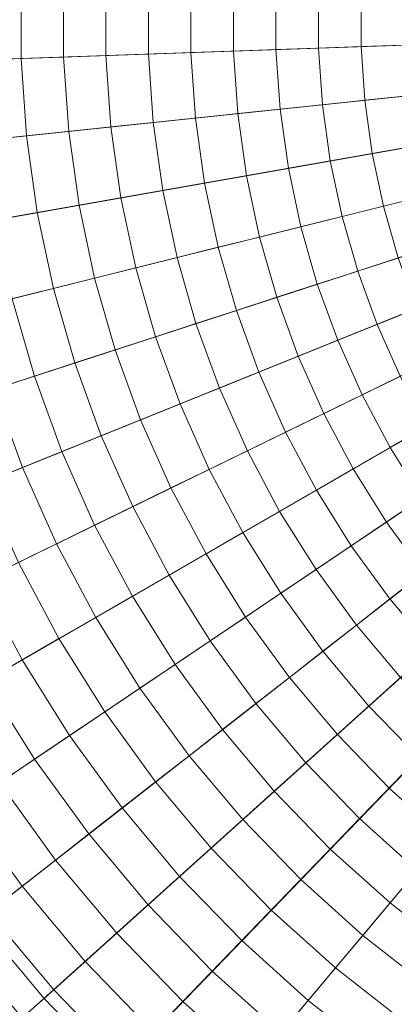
# Model space of a CAD drawing. Header units: centimetres. Extents: x -3.01 to 4.18, y -6.48 to 0.72.
# Tile 212 of 256: x -0.17 to 0.08, y -3.55 to -2.88. Entities that reach past the tile are written whole.
import ezdxf

# ---------------------------------------------------------------- set-up
doc = ezdxf.new("R2010")
doc.units = ezdxf.units.CM
doc.header["$LTSCALE"] = 2.54
doc.layers.add('Lucido design-1', color=7, linetype='Continuous')

# ---------------------------------------------------------------- blocks, each defined once
blk = doc.blocks.new('Gruppo-1')
at = {"color": 142, "linetype": 'Continuous', "lineweight": 9}
for points in [[(-0.41246, -2.84602, -14.60843), (-0.41246, -2.91578, -14.60843), (0.58636, -2.8809, -14.60843), (-0.41246, -2.84602, -14.60843)], [(0.58636, -2.8809, -13.70118), (-0.41246, -2.91578, -13.70118), (-0.41246, -2.84602, -13.70118), (0.58636, -2.8809, -13.70118)], [(-0.41246, -2.91578, -14.60843), (-0.4076, -2.98537, -14.60843), (0.58636, -2.8809, -14.60843), (-0.41246, -2.91578, -14.60843)], [(0.58636, -2.8809, -13.70118), (-0.4076, -2.98537, -13.70118), (-0.41246, -2.91578, -13.70118), (0.58636, -2.8809, -13.70118)], [(-0.4076, -2.98537, -14.60843), (-0.39789, -3.05445, -14.60843), (0.58636, -2.8809, -14.60843), (-0.4076, -2.98537, -14.60843)], [(0.58636, -2.8809, -13.70118), (-0.39789, -3.05445, -13.70118), (-0.4076, -2.98537, -13.70118), (0.58636, -2.8809, -13.70118)], [(-0.39789, -3.05445, -14.60843), (-0.38339, -3.12268, -14.60843), (0.58636, -2.8809, -14.60843), (-0.39789, -3.05445, -14.60843)], [(0.58636, -2.8809, -13.70118), (-0.38339, -3.12268, -13.70118), (-0.39789, -3.05445, -13.70118), (0.58636, -2.8809, -13.70118)], [(-0.38339, -3.12268, -14.60843), (-0.36416, -3.18974, -14.60843), (0.58636, -2.8809, -14.60843), (-0.38339, -3.12268, -14.60843)], [(0.58636, -2.8809, -13.70118), (-0.36416, -3.18974, -13.70118), (-0.38339, -3.12268, -13.70118), (0.58636, -2.8809, -13.70118)], [(-0.36416, -3.18974, -14.60843), (-0.3403, -3.25529, -14.60843), (0.58636, -2.8809, -14.60843), (-0.36416, -3.18974, -14.60843)], [(0.58636, -2.8809, -13.70118), (-0.3403, -3.25529, -13.70118), (-0.36416, -3.18974, -13.70118), (0.58636, -2.8809, -13.70118)], [(-0.3403, -3.25529, -14.60843), (-0.31193, -3.31902, -14.60843), (0.58636, -2.8809, -14.60843), (-0.3403, -3.25529, -14.60843)], [(0.58636, -2.8809, -13.70118), (-0.31193, -3.31902, -13.70118), (-0.3403, -3.25529, -13.70118), (0.58636, -2.8809, -13.70118)], [(-0.31193, -3.31902, -14.60843), (-0.27917, -3.38062, -14.60843), (0.58636, -2.8809, -14.60843), (-0.31193, -3.31902, -14.60843)], [(0.58636, -2.8809, -13.70118), (-0.27917, -3.38062, -13.70118), (-0.31193, -3.31902, -13.70118), (0.58636, -2.8809, -13.70118)], [(-0.27917, -3.38062, -14.60843), (-0.24221, -3.43978, -14.60843), (0.58636, -2.8809, -14.60843), (-0.27917, -3.38062, -14.60843)], [(0.58636, -2.8809, -13.70118), (-0.24221, -3.43978, -13.70118), (-0.27917, -3.38062, -13.70118), (0.58636, -2.8809, -13.70118)], [(-0.24221, -3.43978, -14.60843), (-0.2012, -3.49621, -14.60843), (0.58636, -2.8809, -14.60843), (-0.24221, -3.43978, -14.60843)], [(0.58636, -2.8809, -13.70118), (-0.2012, -3.49621, -13.70118), (-0.24221, -3.43978, -13.70118), (0.58636, -2.8809, -13.70118)], [(-0.2012, -3.49621, -14.60843), (-0.15636, -3.54965, -14.60843), (0.58636, -2.8809, -14.60843), (-0.2012, -3.49621, -14.60843)], [(0.58636, -2.8809, -13.70118), (-0.15636, -3.54965, -13.70118), (-0.2012, -3.49621, -13.70118), (0.58636, -2.8809, -13.70118)], [(-0.15636, -3.54965, -14.60843), (-0.1079, -3.59983, -14.60843), (0.58636, -2.8809, -14.60843), (-0.15636, -3.54965, -14.60843)], [(0.58636, -2.8809, -13.70118), (-0.1079, -3.59983, -13.70118), (-0.15636, -3.54965, -13.70118), (0.58636, -2.8809, -13.70118)], [(-0.1079, -3.59983, -14.60843), (-0.05606, -3.64651, -14.60843), (0.58636, -2.8809, -14.60843), (-0.1079, -3.59983, -14.60843)], [(0.58636, -2.8809, -13.70118), (-0.05606, -3.64651, -13.70118), (-0.1079, -3.59983, -13.70118), (0.58636, -2.8809, -13.70118)], [(-0.05606, -3.64651, -14.60843), (-0.00109, -3.68946, -14.60843), (0.58636, -2.8809, -14.60843), (-0.05606, -3.64651, -14.60843)], [(0.58636, -2.8809, -13.70118), (-0.00109, -3.68946, -13.70118), (-0.05606, -3.64651, -13.70118), (0.58636, -2.8809, -13.70118)], [(-0.2012, -3.49621, -13.70118), (-0.15636, -3.54965, -13.70118), (-0.15636, -3.54965, -14.60843), (-0.2012, -3.49621, -14.60843), (-0.2012, -3.49621, -13.70118)], [(-0.15636, -3.54965, -13.70118), (-0.1079, -3.59983, -13.70118), (-0.1079, -3.59983, -14.60843), (-0.15636, -3.54965, -14.60843), (-0.15636, -3.54965, -13.70118)]]:
    blk.add_polyline3d(points, dxfattribs=at)
for points in [[(-3.01007, -2.75531, -13.70234), (-3.01007, -3.00649, -13.70234), (0.5842, -2.88097, -13.70234), (0.5842, -2.88082, -13.70234)], [(-0.17207, -2.85441, -12.64122), (-0.17207, -2.90738, -12.64122), (-0.20104, -2.90839, -12.64447), (-0.20104, -2.8534, -12.64447)], [(-0.14308, -2.85543, -12.63807), (-0.14308, -2.90637, -12.63807), (-0.17207, -2.90738, -12.64122), (-0.17207, -2.85441, -12.64122)], [(-0.11408, -2.85644, -12.63502), (-0.11408, -2.90536, -12.63502), (-0.14308, -2.90637, -12.63807), (-0.14308, -2.85543, -12.63807)], [(-0.08507, -2.85745, -12.63207), (-0.08507, -2.90435, -12.63207), (-0.11408, -2.90536, -12.63502), (-0.11408, -2.85644, -12.63502)], [(-0.05605, -2.85846, -12.62922), (-0.05605, -2.90333, -12.62922), (-0.08507, -2.90435, -12.63207), (-0.08507, -2.85745, -12.63207)], [(-0.02702, -2.85948, -12.62648), (-0.02702, -2.90232, -12.62648), (-0.05605, -2.90333, -12.62922), (-0.05605, -2.85846, -12.62922)], [(0.00201, -2.86049, -12.62383), (0.00201, -2.9013, -12.62383), (-0.02702, -2.90232, -12.62648), (-0.02702, -2.85948, -12.62648)], [(0.03106, -2.86151, -12.62129), (0.03106, -2.90029, -12.62129), (0.00201, -2.9013, -12.62383), (0.00201, -2.86049, -12.62383)], [(0.06012, -2.86252, -12.61884), (0.06012, -2.89927, -12.61884), (0.03106, -2.90029, -12.62129), (0.03106, -2.86151, -12.62129)], [(0.08918, -2.86354, -12.6165), (0.08918, -2.89826, -12.6165), (0.06012, -2.89927, -12.61884), (0.06012, -2.86252, -12.61884)], [(-3.01007, -3.00649, -13.70234), (-2.99255, -3.25706, -13.70234), (0.58421, -2.88112, -13.70234), (0.5842, -2.88097, -13.70234)], [(-2.99255, -3.25706, -13.70234), (-2.95759, -3.50579, -13.70234), (0.58423, -2.88127, -13.70234), (0.58421, -2.88112, -13.70234)], [(-2.95759, -3.50579, -13.70234), (-2.90537, -3.75148, -13.70234), (0.58426, -2.88142, -13.70234), (0.58423, -2.88127, -13.70234)], [(-2.90537, -3.75148, -13.70234), (-2.83614, -3.99293, -13.70234), (0.58431, -2.88157, -13.70234), (0.58426, -2.88142, -13.70234)], [(-2.83614, -3.99293, -13.70234), (-2.75023, -4.22897, -13.70234), (0.58436, -2.88171, -13.70234), (0.58431, -2.88157, -13.70234)], [(-2.75023, -4.22897, -13.70234), (-2.64806, -4.45843, -13.70234), (0.58442, -2.88185, -13.70234), (0.58436, -2.88171, -13.70234)], [(-2.64806, -4.45843, -13.70234), (-2.53014, -4.68021, -13.70234), (0.58449, -2.88198, -13.70234), (0.58442, -2.88185, -13.70234)], [(-2.53014, -4.68021, -13.70234), (-2.39704, -4.89322, -13.70234), (0.58457, -2.88211, -13.70234), (0.58449, -2.88198, -13.70234)], [(-2.39704, -4.89322, -13.70234), (-2.24939, -5.09643, -13.70234), (0.58466, -2.88223, -13.70234), (0.58457, -2.88211, -13.70234)], [(-2.24939, -5.09643, -13.70234), (-2.08794, -5.28885, -13.70234), (0.58475, -2.88234, -13.70234), (0.58466, -2.88223, -13.70234)], [(-2.08794, -5.28885, -13.70234), (-1.91345, -5.46953, -13.70234), (0.58486, -2.88245, -13.70234), (0.58475, -2.88234, -13.70234)], [(-1.91345, -5.46953, -13.70234), (-1.72679, -5.63761, -13.70234), (0.58497, -2.88255, -13.70234), (0.58486, -2.88245, -13.70234)], [(-1.72679, -5.63761, -13.70234), (-1.52886, -5.79225, -13.70234), (0.58509, -2.88265, -13.70234), (0.58497, -2.88255, -13.70234)], [(-1.52886, -5.79225, -13.70234), (-1.32062, -5.93271, -13.70234), (0.58522, -2.88273, -13.70234), (0.58509, -2.88265, -13.70234)], [(-1.32062, -5.93271, -13.70234), (-1.10309, -6.0583, -13.70234), (0.58535, -2.88281, -13.70234), (0.58522, -2.88273, -13.70234)], [(-1.10309, -6.0583, -13.70234), (-0.87733, -6.16841, -13.70234), (0.58548, -2.88287, -13.70234), (0.58535, -2.88281, -13.70234)], [(-0.87733, -6.16841, -13.70234), (-0.64444, -6.2625, -13.70234), (0.58562, -2.88293, -13.70234), (0.58548, -2.88287, -13.70234)], [(-0.64444, -6.2625, -13.70234), (-0.40555, -6.34012, -13.70234), (0.58577, -2.88298, -13.70234), (0.58562, -2.88293, -13.70234)], [(-0.40555, -6.34012, -13.70234), (-0.16184, -6.40089, -13.70234), (0.58591, -2.88301, -13.70234), (0.58577, -2.88298, -13.70234)], [(-0.16184, -6.40089, -13.70234), (0.08553, -6.4445, -13.70234), (0.58606, -2.88304, -13.70234), (0.58591, -2.88301, -13.70234)], [(0.06012, -2.89927, -12.61884), (0.06268, -2.93594, -12.61884), (0.03377, -2.93898, -12.62129), (0.03106, -2.90029, -12.62129)], [(0.08918, -2.89826, -12.6165), (0.0916, -2.9329, -12.6165), (0.06268, -2.93594, -12.61884), (0.06012, -2.89927, -12.61884)], [(-0.14308, -2.90637, -12.63807), (-0.13953, -2.95719, -12.63807), (-0.16837, -2.96022, -12.64122), (-0.17207, -2.90738, -12.64122)], [(-0.11408, -2.90536, -12.63502), (-0.11067, -2.95416, -12.63502), (-0.13953, -2.95719, -12.63807), (-0.14308, -2.90637, -12.63807)], [(-0.08507, -2.90435, -12.63207), (-0.0818, -2.95112, -12.63207), (-0.11067, -2.95416, -12.63502), (-0.11408, -2.90536, -12.63502)], [(-0.05605, -2.90333, -12.62922), (-0.05292, -2.94809, -12.62922), (-0.0818, -2.95112, -12.63207), (-0.08507, -2.90435, -12.63207)], [(-0.02702, -2.90232, -12.62648), (-0.02404, -2.94505, -12.62648), (-0.05292, -2.94809, -12.62922), (-0.05605, -2.90333, -12.62922)], [(0.00201, -2.9013, -12.62383), (0.00486, -2.94202, -12.62383), (-0.02404, -2.94505, -12.62648), (-0.02702, -2.90232, -12.62648)], [(0.03106, -2.90029, -12.62129), (0.03377, -2.93898, -12.62129), (0.00486, -2.94202, -12.62383), (0.00201, -2.9013, -12.62383)], [(-0.17207, -2.90738, -12.64122), (-0.16837, -2.96022, -12.64122), (-0.19721, -2.96325, -12.64447), (-0.20104, -2.90839, -12.64447)], [(0.0916, -2.9329, -12.6165), (0.09644, -2.96729, -12.6165), (0.0678, -2.97234, -12.61884), (0.06268, -2.93594, -12.61884)], [(0.03377, -2.93898, -12.62129), (0.03916, -2.97738, -12.62129), (0.01054, -2.98243, -12.62383), (0.00486, -2.94202, -12.62383)], [(0.06268, -2.93594, -12.61884), (0.0678, -2.97234, -12.61884), (0.03916, -2.97738, -12.62129), (0.03377, -2.93898, -12.62129)], [(-0.02404, -2.94505, -12.62648), (-0.01807, -2.98748, -12.62648), (-0.04668, -2.99252, -12.62922), (-0.05292, -2.94809, -12.62922)], [(0.00486, -2.94202, -12.62383), (0.01054, -2.98243, -12.62383), (-0.01807, -2.98748, -12.62648), (-0.02404, -2.94505, -12.62648)], [(-0.0818, -2.95112, -12.63207), (-0.07527, -2.99756, -12.63207), (-0.10386, -3.0026, -12.63502), (-0.11067, -2.95416, -12.63502)], [(-0.05292, -2.94809, -12.62922), (-0.04668, -2.99252, -12.62922), (-0.07527, -2.99756, -12.63207), (-0.0818, -2.95112, -12.63207)], [(-0.16837, -2.96022, -12.64122), (-0.161, -3.01268, -12.64122), (-0.18955, -3.01771, -12.64447), (-0.19721, -2.96325, -12.64447)], [(-0.13953, -2.95719, -12.63807), (-0.13243, -3.00764, -12.63807), (-0.161, -3.01268, -12.64122), (-0.16837, -2.96022, -12.64122)], [(-0.11067, -2.95416, -12.63502), (-0.10386, -3.0026, -12.63502), (-0.13243, -3.00764, -12.63807), (-0.13953, -2.95719, -12.63807)], [(0.0678, -2.97234, -12.61884), (0.07544, -3.00829, -12.61884), (0.04723, -3.01532, -12.62129), (0.03916, -2.97738, -12.62129)], [(0.09644, -2.96729, -12.6165), (0.10366, -3.00125, -12.6165), (0.07544, -3.00829, -12.61884), (0.0678, -2.97234, -12.61884)], [(0.03916, -2.97738, -12.62129), (0.04723, -3.01532, -12.62129), (0.01903, -3.02235, -12.62383), (0.01054, -2.98243, -12.62383)], [(0.01054, -2.98243, -12.62383), (0.01903, -3.02235, -12.62383), (-0.00917, -3.02938, -12.62648), (-0.01807, -2.98748, -12.62648)], [(-0.04668, -2.99252, -12.62922), (-0.03735, -3.03641, -12.62922), (-0.06552, -3.04343, -12.63207), (-0.07527, -2.99756, -12.63207)], [(-0.01807, -2.98748, -12.62648), (-0.00917, -3.02938, -12.62648), (-0.03735, -3.03641, -12.62922), (-0.04668, -2.99252, -12.62922)], [(-0.07527, -2.99756, -12.63207), (-0.06552, -3.04343, -12.63207), (-0.09369, -3.05045, -12.63502), (-0.10386, -3.0026, -12.63502)], [(-0.10386, -3.0026, -12.63502), (-0.09369, -3.05045, -12.63502), (-0.12184, -3.05747, -12.63807), (-0.13243, -3.00764, -12.63807)], [(0.10366, -3.00125, -12.6165), (0.11323, -3.03463, -12.6165), (0.08557, -3.04362, -12.61884), (0.07544, -3.00829, -12.61884)], [(-0.161, -3.01268, -12.64122), (-0.14999, -3.06449, -12.64122), (-0.17812, -3.0715, -12.64447), (-0.18955, -3.01771, -12.64447)], [(-0.13243, -3.00764, -12.63807), (-0.12184, -3.05747, -12.63807), (-0.14999, -3.06449, -12.64122), (-0.161, -3.01268, -12.64122)], [(0.07544, -3.00829, -12.61884), (0.08557, -3.04362, -12.61884), (0.05792, -3.0526, -12.62129), (0.04723, -3.01532, -12.62129)], [(0.04723, -3.01532, -12.62129), (0.05792, -3.0526, -12.62129), (0.03028, -3.06158, -12.62383), (0.01903, -3.02235, -12.62383)], [(0.01903, -3.02235, -12.62383), (0.03028, -3.06158, -12.62383), (0.00264, -3.07056, -12.62648), (-0.00917, -3.02938, -12.62648)], [(-0.00917, -3.02938, -12.62648), (0.00264, -3.07056, -12.62648), (-0.02498, -3.07954, -12.62922), (-0.03735, -3.03641, -12.62922)], [(-0.03735, -3.03641, -12.62922), (-0.02498, -3.07954, -12.62922), (-0.0526, -3.08851, -12.63207), (-0.06552, -3.04343, -12.63207)], [(-0.06552, -3.04343, -12.63207), (-0.0526, -3.08851, -12.63207), (-0.0802, -3.09748, -12.63502), (-0.09369, -3.05045, -12.63502)], [(0.08557, -3.04362, -12.61884), (0.09814, -3.07815, -12.61884), (0.07118, -3.08904, -12.62129), (0.05792, -3.0526, -12.62129)], [(-0.09369, -3.05045, -12.63502), (-0.0802, -3.09748, -12.63502), (-0.1078, -3.10644, -12.63807), (-0.12184, -3.05747, -12.63807)], [(0.05792, -3.0526, -12.62129), (0.07118, -3.08904, -12.62129), (0.04423, -3.09993, -12.62383), (0.03028, -3.06158, -12.62383)], [(-0.12184, -3.05747, -12.63807), (-0.1078, -3.10644, -12.63807), (-0.13539, -3.11541, -12.64122), (-0.14999, -3.06449, -12.64122)], [(-0.14999, -3.06449, -12.64122), (-0.13539, -3.11541, -12.64122), (-0.16296, -3.12437, -12.64447), (-0.17812, -3.0715, -12.64447)], [(0.03028, -3.06158, -12.62383), (0.04423, -3.09993, -12.62383), (0.01729, -3.11082, -12.62648), (0.00264, -3.07056, -12.62648)], [(-0.17812, -3.0715, -12.64447), (-0.16296, -3.12437, -12.64447), (-0.19053, -3.13332, -12.64782), (-0.20624, -3.07852, -12.64782)], [(0.00264, -3.07056, -12.62648), (0.01729, -3.11082, -12.62648), (-0.00964, -3.1217, -12.62922), (-0.02498, -3.07954, -12.62922)], [(-0.02498, -3.07954, -12.62922), (-0.00964, -3.1217, -12.62922), (-0.03656, -3.13257, -12.63207), (-0.0526, -3.08851, -12.63207)], [(0.09814, -3.07815, -12.61884), (0.11309, -3.11173, -12.61884), (0.08696, -3.12447, -12.62129), (0.07118, -3.08904, -12.62129)], [(-0.0526, -3.08851, -12.63207), (-0.03656, -3.13257, -12.63207), (-0.06347, -3.14345, -12.63502), (-0.0802, -3.09748, -12.63502)], [(0.07118, -3.08904, -12.62129), (0.08696, -3.12447, -12.62129), (0.06083, -3.13721, -12.62383), (0.04423, -3.09993, -12.62383)], [(-0.0802, -3.09748, -12.63502), (-0.06347, -3.14345, -12.63502), (-0.09038, -3.15432, -12.63807), (-0.1078, -3.10644, -12.63807)], [(0.04423, -3.09993, -12.62383), (0.06083, -3.13721, -12.62383), (0.03472, -3.14995, -12.62648), (0.01729, -3.11082, -12.62648)], [(-0.1078, -3.10644, -12.63807), (-0.09038, -3.15432, -12.63807), (-0.11727, -3.16518, -12.64122), (-0.13539, -3.11541, -12.64122)], [(0.01729, -3.11082, -12.62648), (0.03472, -3.14995, -12.62648), (0.00861, -3.16269, -12.62922), (-0.00964, -3.1217, -12.62922)], [(-0.13539, -3.11541, -12.64122), (-0.11727, -3.16518, -12.64122), (-0.14415, -3.17604, -12.64447), (-0.16296, -3.12437, -12.64447)], [(-0.00964, -3.1217, -12.62922), (0.00861, -3.16269, -12.62922), (-0.01749, -3.17541, -12.63207), (-0.03656, -3.13257, -12.63207)], [(-0.16296, -3.12437, -12.64447), (-0.14415, -3.17604, -12.64447), (-0.17103, -3.1869, -12.64782), (-0.19053, -3.13332, -12.64782)], [(0.08696, -3.12447, -12.62129), (0.10516, -3.15872, -12.62129), (0.07999, -3.17325, -12.62383), (0.06083, -3.13721, -12.62383)], [(-0.19053, -3.13332, -12.64782), (-0.17103, -3.1869, -12.64782), (-0.19789, -3.19775, -12.65127), (-0.21808, -3.14228, -12.65127)], [(-0.03656, -3.13257, -12.63207), (-0.01749, -3.17541, -12.63207), (-0.04358, -3.18814, -12.63502), (-0.06347, -3.14345, -12.63502)], [(0.06083, -3.13721, -12.62383), (0.07999, -3.17325, -12.62383), (0.05483, -3.18778, -12.62648), (0.03472, -3.14995, -12.62648)], [(-0.06347, -3.14345, -12.63502), (-0.04358, -3.18814, -12.63502), (-0.06965, -3.20086, -12.63807), (-0.09038, -3.15432, -12.63807)], [(-0.09038, -3.15432, -12.63807), (-0.06965, -3.20086, -12.63807), (-0.09572, -3.21357, -12.64122), (-0.11727, -3.16518, -12.64122)], [(0.03472, -3.14995, -12.62648), (0.05483, -3.18778, -12.62648), (0.02968, -3.2023, -12.62922), (0.00861, -3.16269, -12.62922)], [(0.10516, -3.15872, -12.62129), (0.12572, -3.19161, -12.62129), (0.10162, -3.20786, -12.62383), (0.07999, -3.17325, -12.62383)], [(-0.11727, -3.16518, -12.64122), (-0.09572, -3.21357, -12.64122), (-0.12178, -3.22628, -12.64447), (-0.14415, -3.17604, -12.64447)], [(0.00861, -3.16269, -12.62922), (0.02968, -3.2023, -12.62922), (0.00453, -3.21682, -12.63207), (-0.01749, -3.17541, -12.63207)], [(-0.01749, -3.17541, -12.63207), (0.00453, -3.21682, -12.63207), (-0.02061, -3.23133, -12.63502), (-0.04358, -3.18814, -12.63502)], [(0.07999, -3.17325, -12.62383), (0.10162, -3.20786, -12.62383), (0.07753, -3.22411, -12.62648), (0.05483, -3.18778, -12.62648)], [(-0.14415, -3.17604, -12.64447), (-0.12178, -3.22628, -12.64447), (-0.14783, -3.23899, -12.64782), (-0.17103, -3.1869, -12.64782)], [(-0.17103, -3.1869, -12.64782), (-0.14783, -3.23899, -12.64782), (-0.17387, -3.25169, -12.65127), (-0.19789, -3.19775, -12.65127)], [(-0.04358, -3.18814, -12.63502), (-0.02061, -3.23133, -12.63502), (-0.04574, -3.24584, -12.63807), (-0.06965, -3.20086, -12.63807)], [(0.05483, -3.18778, -12.62648), (0.07753, -3.22411, -12.62648), (0.05345, -3.24035, -12.62922), (0.02968, -3.2023, -12.62922)], [(-0.06965, -3.20086, -12.63807), (-0.04574, -3.24584, -12.63807), (-0.07086, -3.26034, -12.64122), (-0.09572, -3.21357, -12.64122)], [(0.02968, -3.2023, -12.62922), (0.05345, -3.24035, -12.62922), (0.02938, -3.25659, -12.63207), (0.00453, -3.21682, -12.63207)], [(0.10162, -3.20786, -12.62383), (0.12561, -3.24088, -12.62383), (0.10271, -3.25877, -12.62648), (0.07753, -3.22411, -12.62648)], [(-0.09572, -3.21357, -12.64122), (-0.07086, -3.26034, -12.64122), (-0.09597, -3.27484, -12.64447), (-0.12178, -3.22628, -12.64447)], [(0.00453, -3.21682, -12.63207), (0.02938, -3.25659, -12.63207), (0.00531, -3.27282, -12.63502), (-0.02061, -3.23133, -12.63502)], [(-0.12178, -3.22628, -12.64447), (-0.09597, -3.27484, -12.64447), (-0.12107, -3.28933, -12.64782), (-0.14783, -3.23899, -12.64782)], [(0.07753, -3.22411, -12.62648), (0.10271, -3.25877, -12.62648), (0.07982, -3.27665, -12.62922), (0.05345, -3.24035, -12.62922)], [(-0.02061, -3.23133, -12.63502), (0.00531, -3.27282, -12.63502), (-0.01874, -3.28904, -12.63807), (-0.04574, -3.24584, -12.63807)], [(-0.14783, -3.23899, -12.64782), (-0.12107, -3.28933, -12.64782), (-0.14616, -3.30382, -12.65127), (-0.17387, -3.25169, -12.65127)], [(0.05345, -3.24035, -12.62922), (0.07982, -3.27665, -12.62922), (0.05694, -3.29453, -12.63207), (0.02938, -3.25659, -12.63207)], [(-0.04574, -3.24584, -12.63807), (-0.01874, -3.28904, -12.63807), (-0.04279, -3.30526, -12.64122), (-0.07086, -3.26034, -12.64122)], [(-0.17387, -3.25169, -12.65127), (-0.14616, -3.30382, -12.65127), (-0.17124, -3.3183, -12.65482), (-0.1999, -3.26438, -12.65482)], [(-0.07086, -3.26034, -12.64122), (-0.04279, -3.30526, -12.64122), (-0.06682, -3.32148, -12.64447), (-0.09597, -3.27484, -12.64447)], [(0.02938, -3.25659, -12.63207), (0.05694, -3.29453, -12.63207), (0.03407, -3.3124, -12.63502), (0.00531, -3.27282, -12.63502)], [(0.10271, -3.25877, -12.62648), (0.13025, -3.29158, -12.62648), (0.10866, -3.31102, -12.62922), (0.07982, -3.27665, -12.62922)], [(-0.1999, -3.26438, -12.65482), (-0.17124, -3.3183, -12.65482), (-0.1963, -3.33277, -12.65847), (-0.22592, -3.27707, -12.65847)], [(-0.09597, -3.27484, -12.64447), (-0.06682, -3.32148, -12.64447), (-0.09085, -3.33768, -12.64782), (-0.12107, -3.28933, -12.64782)], [(0.00531, -3.27282, -12.63502), (0.03407, -3.3124, -12.63502), (0.0112, -3.33026, -12.63807), (-0.01874, -3.28904, -12.63807)], [(0.07982, -3.27665, -12.62922), (0.10866, -3.31102, -12.62922), (0.08709, -3.33045, -12.63207), (0.05694, -3.29453, -12.63207)], [(-0.12107, -3.28933, -12.64782), (-0.09085, -3.33768, -12.64782), (-0.11487, -3.35389, -12.65127), (-0.14616, -3.30382, -12.65127)], [(-0.01874, -3.28904, -12.63807), (0.0112, -3.33026, -12.63807), (-0.01165, -3.34812, -12.64122), (-0.04279, -3.30526, -12.64122)], [(0.05694, -3.29453, -12.63207), (0.08709, -3.33045, -12.63207), (0.06551, -3.34987, -12.63502), (0.03407, -3.3124, -12.63502)], [(-0.14616, -3.30382, -12.65127), (-0.11487, -3.35389, -12.65127), (-0.13888, -3.37008, -12.65482), (-0.17124, -3.3183, -12.65482)], [(-0.04279, -3.30526, -12.64122), (-0.01165, -3.34812, -12.64122), (-0.0345, -3.36597, -12.64447), (-0.06682, -3.32148, -12.64447)], [(0.03407, -3.3124, -12.63502), (0.06551, -3.34987, -12.63502), (0.04395, -3.36929, -12.63807), (0.0112, -3.33026, -12.63807)], [(-0.17124, -3.3183, -12.65482), (-0.13888, -3.37008, -12.65482), (-0.16288, -3.38627, -12.65847), (-0.1963, -3.33277, -12.65847)], [(-0.06682, -3.32148, -12.64447), (-0.0345, -3.36597, -12.64447), (-0.05734, -3.38381, -12.64782), (-0.09085, -3.33768, -12.64782)], [(0.0112, -3.33026, -12.63807), (0.04395, -3.36929, -12.63807), (0.0224, -3.38869, -12.64122), (-0.01165, -3.34812, -12.64122)], [(-0.1963, -3.33277, -12.65847), (-0.16288, -3.38627, -12.65847), (-0.18686, -3.40245, -12.66223), (-0.22136, -3.34724, -12.66223)], [(0.08709, -3.33045, -12.63207), (0.11966, -3.36418, -12.63207), (0.0995, -3.38506, -12.63502), (0.06551, -3.34987, -12.63502)], [(-0.09085, -3.33768, -12.64782), (-0.05734, -3.38381, -12.64782), (-0.08017, -3.40165, -12.65127), (-0.11487, -3.35389, -12.65127)], [(-0.01165, -3.34812, -12.64122), (0.0224, -3.38869, -12.64122), (0.00085, -3.4081, -12.64447), (-0.0345, -3.36597, -12.64447)], [(0.06551, -3.34987, -12.63502), (0.0995, -3.38506, -12.63502), (0.07934, -3.40593, -12.63807), (0.04395, -3.36929, -12.63807)], [(-0.11487, -3.35389, -12.65127), (-0.08017, -3.40165, -12.65127), (-0.10299, -3.41948, -12.65482), (-0.13888, -3.37008, -12.65482)], [(-0.13888, -3.37008, -12.65482), (-0.10299, -3.41948, -12.65482), (-0.1258, -3.4373, -12.65847), (-0.16288, -3.38627, -12.65847)], [(-0.0345, -3.36597, -12.64447), (0.00085, -3.4081, -12.64447), (-0.02069, -3.42749, -12.64782), (-0.05734, -3.38381, -12.64782)], [(0.04395, -3.36929, -12.63807), (0.07934, -3.40593, -12.63807), (0.05919, -3.4268, -12.64122), (0.0224, -3.38869, -12.64122)], [(-0.05734, -3.38381, -12.64782), (-0.02069, -3.42749, -12.64782), (-0.04222, -3.44687, -12.65127), (-0.08017, -3.40165, -12.65127)], [(-0.16288, -3.38627, -12.65847), (-0.1258, -3.4373, -12.65847), (-0.1486, -3.45511, -12.66223), (-0.18686, -3.40245, -12.66223)], [(0.0224, -3.38869, -12.64122), (0.05919, -3.4268, -12.64122), (0.03905, -3.44765, -12.64447), (0.00085, -3.4081, -12.64447)], [(0.0995, -3.38506, -12.63502), (0.13585, -3.41779, -12.63502), (0.1172, -3.44002, -12.63807), (0.07934, -3.40593, -12.63807)], [(-0.18686, -3.40245, -12.66223), (-0.1486, -3.45511, -12.66223), (-0.17139, -3.47292, -12.66608), (-0.21084, -3.41862, -12.66608)], [(-0.08017, -3.40165, -12.65127), (-0.04222, -3.44687, -12.65127), (-0.06374, -3.46625, -12.65482), (-0.10299, -3.41948, -12.65482)], [(0.00085, -3.4081, -12.64447), (0.03905, -3.44765, -12.64447), (0.01892, -3.4685, -12.64782), (-0.02069, -3.42749, -12.64782)], [(0.07934, -3.40593, -12.63807), (0.1172, -3.44002, -12.63807), (0.09856, -3.46224, -12.64122), (0.05919, -3.4268, -12.64122)], [(-0.21084, -3.41862, -12.66608), (-0.17139, -3.47292, -12.66608), (-0.19417, -3.49071, -12.67003), (-0.23481, -3.43478, -12.67003)], [(-0.10299, -3.41948, -12.65482), (-0.06374, -3.46625, -12.65482), (-0.08525, -3.48562, -12.65847), (-0.1258, -3.4373, -12.65847)], [(-0.02069, -3.42749, -12.64782), (0.01892, -3.4685, -12.64782), (-0.00121, -3.48934, -12.65127), (-0.04222, -3.44687, -12.65127)], [(0.05919, -3.4268, -12.64122), (0.09856, -3.46224, -12.64122), (0.07992, -3.48445, -12.64447), (0.03905, -3.44765, -12.64447)], [(-0.1258, -3.4373, -12.65847), (-0.08525, -3.48562, -12.65847), (-0.10675, -3.50498, -12.66223), (-0.1486, -3.45511, -12.66223)], [(-0.04222, -3.44687, -12.65127), (-0.00121, -3.48934, -12.65127), (-0.02132, -3.51018, -12.65482), (-0.06374, -3.46625, -12.65482)], [(0.03905, -3.44765, -12.64447), (0.07992, -3.48445, -12.64447), (0.06129, -3.50665, -12.64782), (0.01892, -3.4685, -12.64782)], [(-0.1486, -3.45511, -12.66223), (-0.10675, -3.50498, -12.66223), (-0.12825, -3.52433, -12.66608), (-0.17139, -3.47292, -12.66608)], [(0.09856, -3.46224, -12.64122), (0.1403, -3.49485, -12.64122), (0.12325, -3.51831, -12.64447), (0.07992, -3.48445, -12.64447)], [(-0.06374, -3.46625, -12.65482), (-0.02132, -3.51018, -12.65482), (-0.04143, -3.531, -12.65847), (-0.08525, -3.48562, -12.65847)], [(0.01892, -3.4685, -12.64782), (0.06129, -3.50665, -12.64782), (0.04267, -3.52885, -12.65127), (-0.00121, -3.48934, -12.65127)], [(-0.17139, -3.47292, -12.66608), (-0.12825, -3.52433, -12.66608), (-0.14973, -3.54368, -12.67003), (-0.19417, -3.49071, -12.67003)], [(0.07992, -3.48445, -12.64447), (0.12325, -3.51831, -12.64447), (0.10622, -3.54176, -12.64782), (0.06129, -3.50665, -12.64782)], [(-0.19417, -3.49071, -12.67003), (-0.14973, -3.54368, -12.67003), (-0.1712, -3.56301, -12.67409), (-0.21694, -3.5085, -12.67409)], [(-0.08525, -3.48562, -12.65847), (-0.04143, -3.531, -12.65847), (-0.06153, -3.55181, -12.66223), (-0.10675, -3.50498, -12.66223)], [(-0.00121, -3.48934, -12.65127), (0.04267, -3.52885, -12.65127), (0.02405, -3.55103, -12.65482), (-0.02132, -3.51018, -12.65482)], [(-0.10675, -3.50498, -12.66223), (-0.06153, -3.55181, -12.66223), (-0.08162, -3.57261, -12.66608), (-0.12825, -3.52433, -12.66608)], [(-0.21694, -3.5085, -12.67409), (-0.1712, -3.56301, -12.67409), (-0.19266, -3.58233, -12.67824), (-0.23969, -3.52628, -12.67824)], [(-0.02132, -3.51018, -12.65482), (0.02405, -3.55103, -12.65482), (0.00545, -3.57321, -12.65847), (-0.04143, -3.531, -12.65847)], [(0.06129, -3.50665, -12.64782), (0.10622, -3.54176, -12.64782), (0.08919, -3.5652, -12.65127), (0.04267, -3.52885, -12.65127)], [(-0.12825, -3.52433, -12.66608), (-0.08162, -3.57261, -12.66608), (-0.1017, -3.59341, -12.67003), (-0.14973, -3.54368, -12.67003)], [(-0.04143, -3.531, -12.65847), (0.00545, -3.57321, -12.65847), (-0.01315, -3.59537, -12.66223), (-0.06153, -3.55181, -12.66223)], [(0.04267, -3.52885, -12.65127), (0.08919, -3.5652, -12.65127), (0.07217, -3.58862, -12.65482), (0.02405, -3.55103, -12.65482)], [(-0.14973, -3.54368, -12.67003), (-0.1017, -3.59341, -12.67003), (-0.12177, -3.61419, -12.67409), (-0.1712, -3.56301, -12.67409)], [(-0.06153, -3.55181, -12.66223), (-0.01315, -3.59537, -12.66223), (-0.03174, -3.61753, -12.66608), (-0.08162, -3.57261, -12.66608)], [(0.02405, -3.55103, -12.65482), (0.07217, -3.58862, -12.65482), (0.05515, -3.61204, -12.65847), (0.00545, -3.57321, -12.65847)]]:
    blk.add_3dface(points, dxfattribs=at)

msp = doc.modelspace()

# ---------------------------------------------------------------- block references
at = {"layer": 'Lucido design-1', "color": 7}
msp.add_blockref('Gruppo-1', (0, 0), dxfattribs=at)

doc.saveas('drawing.dxf')
